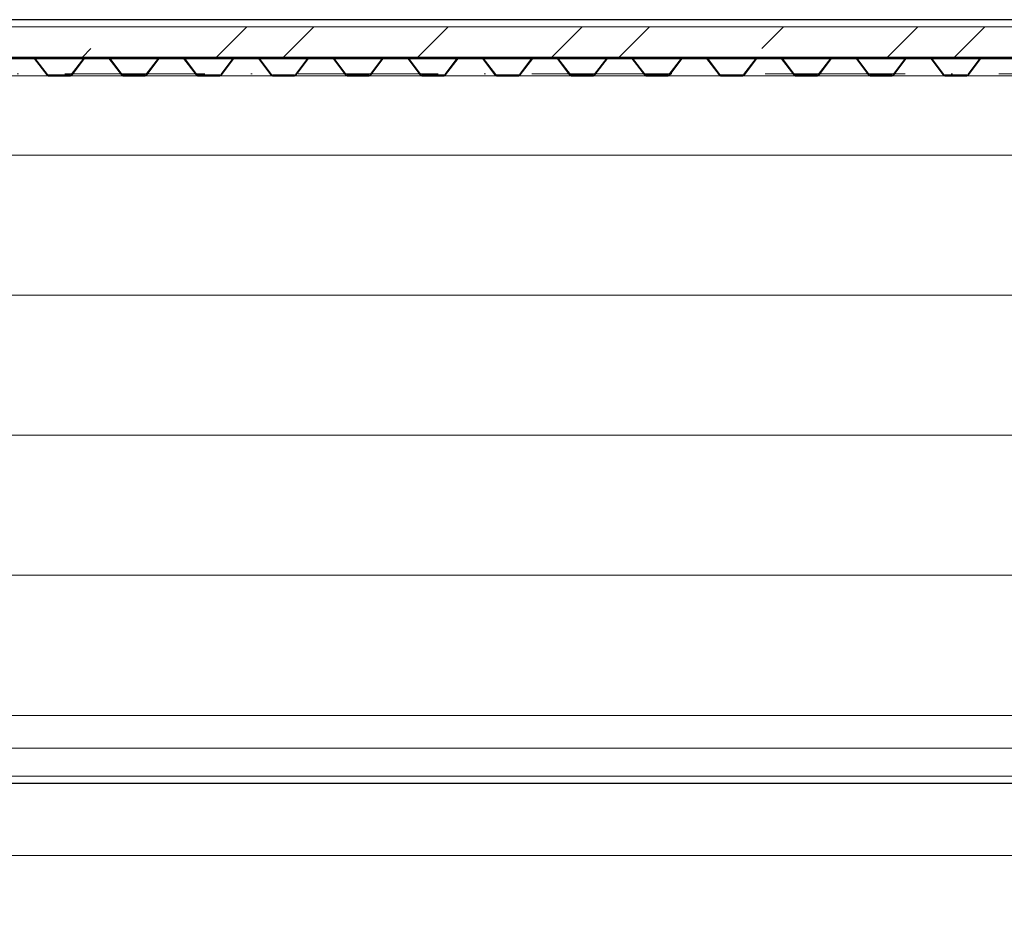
# Model space of a CAD drawing. Header units: millimetres. Extents: x -2033 to 156832, y -23587 to 25008.
# Tile 46 of 71: x 83025 to 85134, y 4219 to 6160. Entities that reach past the tile are written whole.
import ezdxf

# ---------------------------------------------------------------- set-up
doc = ezdxf.new("R2010")
doc.units = ezdxf.units.MM
doc.linetypes.add('Čerchovaná 3mm', pattern=[500, 300, -100, 0, -100])
for name, color, linetype, lineweight in [('CA_NEVHRA1', 3, 'Čerchovaná 3mm', 13), ('CA_PODLAHA', 1, 'Continuous', 25), ('CA_PODLAHA25', 7, 'Continuous', 13), ('CA_POHHRA18', 9, 'Continuous', 9), ('CA_POHHRA25', 7, 'Continuous', 13), ('CA_REZY', 1, 'Continuous', 25), ('CA_SRAFY', 9, 'Continuous', 25), ('CA_ZARIZPRED', 8, 'Continuous', 13)]:
    doc.layers.add(name, color=color, linetype=linetype, lineweight=lineweight)

# ---------------------------------------------------------------- blocks, each defined once
blk = doc.blocks.new('ocelová kce final - 11542_003_OK-HALA_TaO-2_ET_AciS_2025-05-29_upr_dwg-2597525-ŘEZ 3 _vestavek V1')
at = {"layer": 'CA_REZY'}
for p, q in [((21835, 6160), (4570, 6160)), ((4570, 6079), (21835, 6079)), ((11493.8, 6079), (11446.2, 6079)), ((11446.2, 6077.9), (11493.8, 6077.9)), ((11606.1, 6079), (11493.9, 6079)), ((11496.2, 6076.7), (11522.9, 6041.6)), ((11497.1, 6077.4), (11523.8, 6042.3)), ((11523.8, 6042.3), (11497.1, 6077.4)), ((11576.2, 6042.3), (11602.9, 6077.4)), ((11602.9, 6077.4), (11576.2, 6042.3)), ((11577.1, 6041.6), (11603.8, 6076.7)), ((11653.8, 6079), (11606.2, 6079)), ((11606.2, 6077.9), (11653.8, 6077.9)), ((11766.1, 6079), (11653.9, 6079)), ((11656.2, 6076.7), (11682.9, 6041.6)), ((11657.1, 6077.4), (11683.8, 6042.3)), ((11683.8, 6042.3), (11657.1, 6077.4)), ((11736.2, 6042.3), (11762.9, 6077.4)), ((11762.9, 6077.4), (11736.2, 6042.3)), ((11737.1, 6041.6), (11763.8, 6076.7)), ((11813.8, 6079), (11766.2, 6079)), ((11766.2, 6077.9), (11813.8, 6077.9)), ((11926.1, 6079), (11813.9, 6079)), ((11816.2, 6076.7), (11842.9, 6041.6)), ((11817.1, 6077.4), (11843.8, 6042.3)), ((11843.8, 6042.3), (11817.1, 6077.4)), ((11896.2, 6042.3), (11922.9, 6077.4)), ((11922.9, 6077.4), (11896.2, 6042.3)), ((11897.1, 6041.6), (11923.8, 6076.7)), ((11973.8, 6079), (11926.2, 6079)), ((11926.2, 6077.9), (11973.8, 6077.9)), ((12086.1, 6079), (11973.9, 6079)), ((11976.2, 6076.7), (12002.9, 6041.6)), ((11977.1, 6077.4), (12003.8, 6042.3)), ((12003.8, 6042.3), (11977.1, 6077.4)), ((12056.2, 6042.3), (12082.9, 6077.4)), ((12082.9, 6077.4), (12056.2, 6042.3)), ((12057.1, 6041.6), (12083.8, 6076.7)), ((12133.8, 6079), (12086.2, 6079)), ((12086.2, 6077.9), (12133.8, 6077.9)), ((12246.1, 6079), (12133.9, 6079)), ((12136.2, 6076.7), (12162.9, 6041.6)), ((12137.1, 6077.4), (12163.8, 6042.3)), ((12163.8, 6042.3), (12137.1, 6077.4)), ((12216.2, 6042.3), (12242.9, 6077.4)), ((12242.9, 6077.4), (12216.2, 6042.3)), ((12217.1, 6041.6), (12243.8, 6076.7)), ((12290, 6079), (12246.2, 6079)), ((12246.2, 6077.9), (12290, 6077.9)), ((12293.8, 6079), (12250, 6079)), ((12250, 6079), (12250, 6077.9)), ((12250, 6077.9), (12293.8, 6077.9)), ((12290, 6077.9), (12290, 6079)), ((12406.1, 6079), (12293.9, 6079)), ((12296.2, 6076.7), (12322.9, 6041.6)), ((12297.1, 6077.4), (12323.8, 6042.3)), ((12323.8, 6042.3), (12297.1, 6077.4)), ((12376.2, 6042.3), (12402.9, 6077.4)), ((12402.9, 6077.4), (12376.2, 6042.3)), ((12377.1, 6041.6), (12403.8, 6076.7)), ((12453.8, 6079), (12406.2, 6079)), ((12406.2, 6077.9), (12453.8, 6077.9)), ((12566.1, 6079), (12453.9, 6079)), ((12456.2, 6076.7), (12482.9, 6041.6)), ((12457.1, 6077.4), (12483.8, 6042.3)), ((12483.8, 6042.3), (12457.1, 6077.4)), ((12536.2, 6042.3), (12562.9, 6077.4)), ((12562.9, 6077.4), (12536.2, 6042.3)), ((12537.1, 6041.6), (12563.8, 6076.7)), ((12613.8, 6079), (12566.2, 6079)), ((12566.2, 6077.9), (12613.8, 6077.9)), ((12726.1, 6079), (12613.9, 6079)), ((12616.2, 6076.7), (12642.9, 6041.6)), ((12617.1, 6077.4), (12643.8, 6042.3)), ((12643.8, 6042.3), (12617.1, 6077.4)), ((12696.2, 6042.3), (12722.9, 6077.4)), ((12722.9, 6077.4), (12696.2, 6042.3)), ((12697.1, 6041.6), (12723.8, 6076.7)), ((12773.8, 6079), (12726.2, 6079)), ((12726.2, 6077.9), (12773.8, 6077.9)), ((12886.1, 6079), (12773.9, 6079)), ((12776.2, 6076.7), (12802.9, 6041.6)), ((12777.1, 6077.4), (12803.8, 6042.3)), ((12803.8, 6042.3), (12777.1, 6077.4)), ((12856.2, 6042.3), (12882.9, 6077.4)), ((12882.9, 6077.4), (12856.2, 6042.3)), ((12857.1, 6041.6), (12883.8, 6076.7)), ((12933.8, 6079), (12886.2, 6079)), ((12886.2, 6077.9), (12933.8, 6077.9)), ((13046.1, 6079), (12933.9, 6079)), ((12936.2, 6076.7), (12962.9, 6041.6)), ((12937.1, 6077.4), (12963.8, 6042.3)), ((12963.8, 6042.3), (12937.1, 6077.4)), ((13016.2, 6042.3), (13042.9, 6077.4)), ((13042.9, 6077.4), (13016.2, 6042.3)), ((13017.1, 6041.6), (13043.8, 6076.7)), ((13093.8, 6079), (13046.2, 6079)), ((13046.2, 6077.9), (13093.8, 6077.9)), ((13206.1, 6079), (13093.9, 6079)), ((13096.2, 6076.7), (13122.9, 6041.6)), ((13097.1, 6077.4), (13123.8, 6042.3)), ((13123.8, 6042.3), (13097.1, 6077.4)), ((13176.2, 6042.3), (13202.9, 6077.4)), ((13202.9, 6077.4), (13176.2, 6042.3)), ((13177.1, 6041.6), (13203.8, 6076.7)), ((13250, 6079), (13206.2, 6079)), ((13206.2, 6077.9), (13250, 6077.9)), ((13253.8, 6079), (13210, 6079)), ((13210, 6079), (13210, 6077.9)), ((13210, 6077.9), (13253.8, 6077.9)), ((13250, 6077.9), (13250, 6079)), ((13366.1, 6079), (13253.9, 6079)), ((13256.2, 6076.7), (13282.9, 6041.6)), ((13257.1, 6077.4), (13283.8, 6042.3)), ((13283.8, 6042.3), (13257.1, 6077.4)), ((13336.2, 6042.3), (13362.9, 6077.4)), ((13362.9, 6077.4), (13336.2, 6042.3)), ((13337.1, 6041.6), (13363.8, 6076.7)), ((13413.8, 6079), (13366.2, 6079)), ((13366.2, 6077.9), (13413.8, 6077.9)), ((13526.1, 6079), (13413.9, 6079)), ((13416.2, 6076.7), (13442.9, 6041.6)), ((13417.1, 6077.4), (13443.8, 6042.3)), ((13443.8, 6042.3), (13417.1, 6077.4)), ((13496.2, 6042.3), (13522.9, 6077.4)), ((13522.9, 6077.4), (13496.2, 6042.3)), ((13497.1, 6041.6), (13523.8, 6076.7)), ((13573.8, 6079), (13526.2, 6079)), ((13526.2, 6077.9), (13573.8, 6077.9)), ((11526.2, 6041.1), (11573.8, 6041.1)), ((11573.8, 6041.1), (11526.2, 6041.1)), ((11526.2, 6040), (11573.8, 6040)), ((11686.2, 6041.1), (11733.8, 6041.1)), ((11733.8, 6041.1), (11686.2, 6041.1)), ((11686.2, 6040), (11733.8, 6040)), ((11846.2, 6041.1), (11893.8, 6041.1)), ((11893.8, 6041.1), (11846.2, 6041.1)), ((11846.2, 6040), (11893.8, 6040)), ((12006.2, 6041.1), (12053.8, 6041.1)), ((12053.8, 6041.1), (12006.2, 6041.1)), ((12006.2, 6040), (12053.8, 6040)), ((12166.2, 6041.1), (12213.8, 6041.1)), ((12213.8, 6041.1), (12166.2, 6041.1)), ((12166.2, 6040), (12213.8, 6040)), ((12326.2, 6041.1), (12373.8, 6041.1)), ((12373.8, 6041.1), (12326.2, 6041.1)), ((12326.2, 6040), (12373.8, 6040)), ((12486.2, 6041.1), (12533.8, 6041.1)), ((12533.8, 6041.1), (12486.2, 6041.1)), ((12486.2, 6040), (12533.8, 6040)), ((12646.2, 6041.1), (12693.8, 6041.1)), ((12693.8, 6041.1), (12646.2, 6041.1)), ((12646.2, 6040), (12693.8, 6040)), ((12806.2, 6041.1), (12853.8, 6041.1)), ((12853.8, 6041.1), (12806.2, 6041.1)), ((12806.2, 6040), (12853.8, 6040)), ((12966.2, 6041.1), (13013.8, 6041.1)), ((13013.8, 6041.1), (12966.2, 6041.1)), ((12966.2, 6040), (13013.8, 6040)), ((13126.2, 6041.1), (13173.8, 6041.1)), ((13173.8, 6041.1), (13126.2, 6041.1)), ((13126.2, 6040), (13173.8, 6040)), ((13286.2, 6041.1), (13333.8, 6041.1)), ((13333.8, 6041.1), (13286.2, 6041.1)), ((13286.2, 6040), (13333.8, 6040)), ((13446.2, 6041.1), (13493.8, 6041.1)), ((13493.8, 6041.1), (13446.2, 6041.1)), ((13446.2, 6040), (13493.8, 6040))]:
    blk.add_line(p, q, dxfattribs=at)
for centre, radius, start, end in [((11493.8, 6075), 4.04, 36.3452, 90), ((11493.8, 6075), 2.96, 36.1815, 90), ((11493.8, 6075), 4.04, 36.3453, 88.7247), ((11606.3, 6074.8), 4.18, 91.5924, 142.6726), ((11606.2, 6075), 4.04, 90, 143.6548), ((11606.2, 6075), 2.96, 90, 143.8185), ((11653.8, 6075), 4.04, 36.3452, 90), ((11653.8, 6075), 2.96, 36.1815, 90), ((11653.8, 6075), 4.04, 36.3453, 88.7247), ((11766.3, 6074.8), 4.18, 91.5924, 142.6726), ((11766.2, 6075), 4.04, 90, 143.6548), ((11766.2, 6075), 2.96, 90, 143.8185), ((11813.8, 6075), 4.04, 36.3452, 90), ((11813.8, 6075), 2.96, 36.1815, 90), ((11813.8, 6075), 4.04, 36.3453, 88.7247), ((11926.3, 6074.8), 4.18, 91.5924, 142.6726), ((11926.2, 6075), 4.04, 90, 143.6548), ((11926.2, 6075), 2.96, 90, 143.8185), ((11973.8, 6075), 4.04, 36.3452, 90), ((11973.8, 6075), 2.96, 36.1815, 90), ((11973.8, 6075), 4.04, 36.3453, 88.7247), ((12086.3, 6074.8), 4.18, 91.5924, 142.6726), ((12086.2, 6075), 4.04, 90, 143.6548), ((12086.2, 6075), 2.96, 90, 143.8185), ((12133.8, 6075), 4.04, 36.3452, 90), ((12133.8, 6075), 2.96, 36.1815, 90), ((12133.8, 6075), 4.04, 36.3453, 88.7247), ((12246.3, 6074.8), 4.18, 91.5924, 142.6726), ((12246.2, 6075), 4.04, 90, 143.6548), ((12246.2, 6075), 2.96, 90, 143.8185), ((12293.8, 6075), 4.04, 36.3452, 90), ((12293.8, 6075), 2.96, 36.1815, 90), ((12293.8, 6075), 4.04, 36.3453, 88.7247), ((12406.3, 6074.8), 4.18, 91.5924, 142.6726), ((12406.2, 6075), 4.04, 90, 143.6548), ((12406.2, 6075), 2.96, 90, 143.8185), ((12453.8, 6075), 4.04, 36.3452, 90), ((12453.8, 6075), 2.96, 36.1815, 90), ((12453.8, 6075), 4.04, 36.3453, 88.7247), ((12566.3, 6074.8), 4.18, 91.5924, 142.6726), ((12566.2, 6075), 4.04, 90, 143.6548), ((12566.2, 6075), 2.96, 90, 143.8185), ((12613.8, 6075), 4.04, 36.3452, 90), ((12613.8, 6075), 2.96, 36.1815, 90), ((12613.8, 6075), 4.04, 36.3453, 88.7247), ((12726.3, 6074.8), 4.18, 91.5924, 142.6726), ((12726.2, 6075), 4.04, 90, 143.6548), ((12726.2, 6075), 2.96, 90, 143.8185), ((12773.8, 6075), 4.04, 36.3452, 90), ((12773.8, 6075), 2.96, 36.1815, 90), ((12773.8, 6075), 4.04, 36.3453, 88.7247), ((12886.3, 6074.8), 4.18, 91.5924, 142.6726), ((12886.2, 6075), 4.04, 90, 143.6548), ((12886.2, 6075), 2.96, 90, 143.8185), ((12933.8, 6075), 4.04, 36.3452, 90), ((12933.8, 6075), 2.96, 36.1815, 90), ((12933.8, 6075), 4.04, 36.3453, 88.7247), ((13046.3, 6074.8), 4.18, 91.5924, 142.6726), ((13046.2, 6075), 4.04, 90, 143.6548), ((13046.2, 6075), 2.96, 90, 143.8185), ((13093.8, 6075), 4.04, 36.3452, 90), ((13093.8, 6075), 2.96, 36.1815, 90), ((13093.8, 6075), 4.04, 36.3453, 88.7247), ((13206.3, 6074.8), 4.18, 91.5924, 142.6726), ((13206.2, 6075), 4.04, 90, 143.6548), ((13206.2, 6075), 2.96, 90, 143.8185), ((13253.8, 6075), 4.04, 36.3452, 90), ((13253.8, 6075), 2.96, 36.1815, 90), ((13253.8, 6075), 4.04, 36.3453, 88.7247), ((13366.3, 6074.8), 4.18, 91.5924, 142.6726), ((13366.2, 6075), 4.04, 90, 143.6548), ((13366.2, 6075), 2.96, 90, 143.8185), ((13413.8, 6075), 4.04, 36.3452, 90), ((13413.8, 6075), 2.96, 36.1815, 90), ((13413.8, 6075), 4.04, 36.3453, 88.7247), ((13526.3, 6074.8), 4.18, 91.5924, 142.6726), ((13526.2, 6075), 4.04, 90, 143.6548), ((13526.2, 6075), 2.96, 90, 143.8185), ((13573.8, 6075), 4.04, 36.3452, 90), ((13573.8, 6075), 2.96, 36.1815, 90), ((11526.2, 6044), 4.04, 216.3452, 270), ((11526.3, 6044.2), 3.09, 217.3274, 268.8539), ((11526.2, 6044), 2.96, 216.1815, 270), ((11573.8, 6044.1), 3.07, 270.9824, 322.8363), ((11573.8, 6044), 2.96, 270, 323.8185), ((11573.8, 6044), 4.04, 270, 323.6548), ((11686.2, 6044), 4.04, 216.3452, 270), ((11686.3, 6044.2), 3.09, 217.3274, 268.8539), ((11686.2, 6044), 2.96, 216.1815, 270), ((11733.8, 6044), 2.96, 270, 323.8187), ((11733.8, 6044), 2.96, 270, 323.8185), ((11733.8, 6044), 4.04, 270, 323.6548), ((11846.2, 6044), 4.04, 216.3452, 270), ((11846.3, 6044.2), 3.09, 217.3274, 268.8539), ((11846.2, 6044), 2.96, 216.1815, 270), ((11893.8, 6044), 2.96, 270, 323.8187), ((11893.8, 6044), 2.96, 270, 323.8185), ((11893.8, 6044), 4.04, 270, 323.6548), ((12006.2, 6044), 4.04, 216.3452, 270), ((12006.3, 6044.2), 3.09, 217.3274, 268.8539), ((12006.2, 6044), 2.96, 216.1815, 270), ((12053.8, 6044), 2.96, 270, 323.8187), ((12053.8, 6044), 2.96, 270, 323.8185), ((12053.8, 6044), 4.04, 270, 323.6548), ((12166.2, 6044), 4.04, 216.3452, 270), ((12166.3, 6044.2), 3.09, 217.3274, 268.8539), ((12166.2, 6044), 2.96, 216.1815, 270), ((12213.8, 6044.1), 3.07, 270.9824, 322.8363), ((12213.8, 6044), 2.96, 270, 323.8185), ((12213.8, 6044), 4.04, 270, 323.6548), ((12326.2, 6044), 4.04, 216.3452, 270), ((12326.3, 6044.2), 3.09, 217.3274, 268.8539), ((12326.2, 6044), 2.96, 216.1815, 270), ((12373.8, 6044), 2.96, 270, 323.8187), ((12373.8, 6044), 2.96, 270, 323.8185), ((12373.8, 6044), 4.04, 270, 323.6548), ((12486.2, 6044), 4.04, 216.3452, 270), ((12486.3, 6044.2), 3.09, 217.3274, 268.8539), ((12486.2, 6044), 2.96, 216.1815, 270), ((12533.8, 6044), 2.96, 270, 323.8187), ((12533.8, 6044), 2.96, 270, 323.8185), ((12533.8, 6044), 4.04, 270, 323.6548), ((12646.2, 6044), 4.04, 216.3452, 270), ((12646.3, 6044.2), 3.09, 217.3274, 268.8539), ((12646.2, 6044), 2.96, 216.1815, 270), ((12693.8, 6044), 2.96, 270, 323.8187), ((12693.8, 6044), 2.96, 270, 323.8185), ((12693.8, 6044), 4.04, 270, 323.6548), ((12806.2, 6044), 4.04, 216.3452, 270), ((12806.3, 6044.2), 3.09, 217.3274, 268.8539), ((12806.2, 6044), 2.96, 216.1815, 270), ((12853.8, 6044.1), 3.07, 270.9824, 322.8363), ((12853.8, 6044), 2.96, 270, 323.8185), ((12853.8, 6044), 4.04, 270, 323.6548), ((12966.2, 6044), 4.04, 216.3452, 270), ((12966.3, 6044.2), 3.09, 217.3274, 268.8539), ((12966.2, 6044), 2.96, 216.1815, 270), ((13013.8, 6044), 2.96, 270, 323.8187), ((13013.8, 6044), 2.96, 270, 323.8185), ((13013.8, 6044), 4.04, 270, 323.6548), ((13126.2, 6044), 4.04, 216.3452, 270), ((13126.3, 6044.2), 3.09, 217.3274, 268.8539), ((13126.2, 6044), 2.96, 216.1815, 270), ((13173.8, 6044), 2.96, 270, 323.8187), ((13173.8, 6044), 2.96, 270, 323.8185), ((13173.8, 6044), 4.04, 270, 323.6548), ((13286.2, 6044), 4.04, 216.3452, 270), ((13286.3, 6044.2), 3.09, 217.3274, 268.8539), ((13286.2, 6044), 2.96, 216.1815, 270), ((13333.8, 6044), 2.96, 270, 323.8187), ((13333.8, 6044), 2.96, 270, 323.8185), ((13333.8, 6044), 4.04, 270, 323.6548), ((13446.2, 6044), 4.04, 216.3452, 270), ((13446.3, 6044.2), 3.09, 217.3274, 268.8539), ((13446.2, 6044), 2.96, 216.1815, 270), ((13493.8, 6044.1), 3.07, 270.9824, 322.8363), ((13493.8, 6044), 2.96, 270, 323.8185), ((13493.8, 6044), 4.04, 270, 323.6548)]:
    blk.add_arc(centre, radius, start, end, dxfattribs=at)
blk = doc.blocks.new('ocelová kce final - ocelová kce final-2597615-ŘEZ 3 _vestavek V1')
blk.add_blockref('ocelová kce final - 11542_003_OK-HALA_TaO-2_ET_AciS_2025-05-29_upr_dwg-2597525-ŘEZ 3 _vestavek V1', (0, 0))

msp = doc.modelspace()

# ---------------------------------------------------------------- hatches: boundary and pattern name
at = {"layer": 'CA_POHHRA25', "lineweight": 9}
h = msp.add_hatch(dxfattribs=at)
h.set_pattern_fill('FP_25', color=256, style=0, pattern_type=2)
h.set_pattern_definition([(0, (225784.02, 6169.97), (0, 300), [])])
h.paths.add_polyline_path([(75990.2, 0), (93335.2, 0), (93335.2, 2050), (93265.2, 2050), (93258.1, 2052.9), (93255.2, 2060), (93255.2, 2140), (93258.1, 2147.1), (93265.2, 2150), (93395.2, 2150), (93402.3, 2147.1), (93405.2, 2140), (93405.2, 2060), (93402.3, 2052.9), (93395.2, 2050), (93435.2, 2050), (93435.2, 6160), (93405.2, 6160), (93405.2, 6023), (93311.2, 6023), (93300.7, 6020.2), (93293, 6012.5), (93290.2, 6002), (93290.2, 5838), (93293, 5827.5), (93300.7, 5819.8), (93311.2, 5817), (93405.2, 5817), (93405.2, 5800), (93165.2, 5800), (93165.2, 5817), (93259.2, 5817), (93269.7, 5819.8), (93277.4, 5827.5), (93280.2, 5838), (93280.2, 6002), (93277.4, 6012.5), (93269.7, 6020.2), (93259.2, 6023), (93165.2, 6023), (93165.2, 6040), (93166.4, 6041.1), (93163.1, 6041.6), (93134, 6078.5), (93134, 6077.9), (93083.1, 6077.4), (93084, 6076.7), (93056.4, 6042.3), (93054, 6040), (93006.4, 6041.1), (93003.1, 6041.6), (92974, 6078.5), (92974, 6077.9), (92923.1, 6077.4), (92924, 6076.7), (92896.4, 6042.3), (92894, 6040), (92846.4, 6041.1), (92843.1, 6041.6), (92814, 6078.5), (92814, 6077.9), (92763.1, 6077.4), (92764, 6076.7), (92736.4, 6042.3), (92734, 6040), (92686.4, 6041.1), (92683.1, 6041.6), (92654, 6078.5), (92654, 6077.9), (92603.1, 6077.4), (92604, 6076.7), (92576.4, 6042.3), (92574, 6040), (92526.4, 6041.1), (92523.1, 6041.6), (92494, 6078.5), (92494, 6077.9), (92443.1, 6077.4), (92444, 6076.7), (92416.4, 6042.3), (92414, 6040), (92366.4, 6041.1), (92363.1, 6041.6), (92334, 6078.5), (92333.3, 6077.9), (92283.1, 6077.4), (92284, 6076.7), (92256.4, 6042.3), (92254, 6040), (92206.4, 6041.1), (92203.1, 6041.6), (92174, 6078.5), (92174, 6077.9), (92123.1, 6077.4), (92124, 6076.7), (92096.4, 6042.3), (92094, 6040), (92046.4, 6041.1), (92043.1, 6041.6), (92014, 6078.5), (92014, 6077.9), (91963.1, 6077.4), (91964, 6076.7), (91936.4, 6042.3), (91934, 6040), (91886.4, 6041.1), (91883.1, 6041.6), (91854, 6078.5), (91854, 6077.9), (91803.1, 6077.4), (91804, 6076.7), (91776.4, 6042.3), (91774, 6040), (91726.4, 6041.1), (91723.1, 6041.6), (91694, 6078.5), (91694, 6077.9), (91643.1, 6077.4), (91644, 6076.7), (91616.4, 6042.3), (91614, 6040), (91566.4, 6041.1), (91563.1, 6041.6), (91534, 6078.5), (91534, 6077.9), (91483.1, 6077.4), (91484, 6076.7), (91456.4, 6042.3), (91454, 6040), (91406.4, 6041.1), (91403.1, 6041.6), (91374, 6078.5), (91374, 6077.9), (91323.1, 6077.4), (91324, 6076.7), (91296.4, 6042.3), (91294, 6040), (91246.4, 6041.1), (91243.1, 6041.6), (91214, 6078.5), (91214, 6077.9), (91163.1, 6077.4), (91164, 6076.7), (91136.4, 6042.3), (91132.2, 6040), (91086.4, 6041.1), (91083.1, 6041.6), (91054, 6078.5), (91054, 6077.9), (91003.1, 6077.4), (91004, 6076.7), (90976.4, 6042.3), (90974, 6040), (90926.4, 6041.1), (90923.1, 6041.6), (90894, 6078.5), (90894, 6077.9), (90843.1, 6077.4), (90844, 6076.7), (90816.4, 6042.3), (90814, 6040), (90766.4, 6041.1), (90763.1, 6041.6), (90734, 6078.5), (90734, 6077.9), (90683.1, 6077.4), (90684, 6076.7), (90656.4, 6042.3), (90654, 6040), (90606.4, 6041.1), (90603.1, 6041.6), (90574, 6078.5), (90574, 6077.9), (90523.1, 6077.4), (90524, 6076.7), (90496.4, 6042.3), (90494, 6040), (90446.4, 6041.1), (90443.1, 6041.6), (90414, 6078.5), (90414, 6077.9), (90363.1, 6077.4), (90364, 6076.7), (90336.4, 6042.3), (90334, 6040), (90286.4, 6041.1), (90283.1, 6041.6), (90254, 6078.5), (90254, 6077.9), (90203.1, 6077.4), (90204, 6076.7), (90176.4, 6042.3), (90174, 6040), (90126.4, 6041.1), (90123.1, 6041.6), (90094, 6078.5), (90094, 6077.9), (90043.1, 6077.4), (90044, 6076.7), (90016.4, 6042.3), (90014, 6040), (89966.4, 6041.1), (89963.1, 6041.6), (89934, 6078.5), (89934, 6077.9), (89883.1, 6077.4), (89884, 6076.7), (89856.4, 6042.3), (89854, 6040), (89806.4, 6041.1), (89803.1, 6041.6), (89774, 6078.5), (89774, 6077.9), (89723.1, 6077.4), (89724, 6076.7), (89696.4, 6042.3), (89694, 6040), (89646.4, 6041.1), (89643.1, 6041.6), (89614, 6078.5), (89614, 6077.9), (89563.1, 6077.4), (89564, 6076.7), (89536.4, 6042.3), (89534, 6040), (89486.4, 6041.1), (89483.1, 6041.6), (89454, 6078.5), (89454, 6077.9), (89403.1, 6077.4), (89404, 6076.7), (89376.4, 6042.3), (89374, 6040), (89326.4, 6041.1), (89323.1, 6041.6), (89294, 6078.5), (89294, 6077.9), (89243.1, 6077.4), (89244, 6076.7), (89216.4, 6042.3), (89214, 6040), (89166.4, 6041.1), (89163.1, 6041.6), (89134, 6078.5), (89134, 6077.9), (89083.1, 6077.4), (89084, 6076.7), (89056.4, 6042.3), (89054, 6040), (89006.4, 6041.1), (89003.1, 6041.6), (88974, 6078.5), (88974, 6077.9), (88923.1, 6077.4), (88924, 6076.7), (88896.4, 6042.3), (88894, 6040), (88846.4, 6041.1), (88843.1, 6041.6), (88814, 6078.5), (88814, 6077.9), (88763.1, 6077.4), (88764, 6076.7), (88736.4, 6042.3), (88729.9, 6040), (88686.4, 6041.1), (88683.1, 6041.6), (88654, 6078.5), (88654, 6077.9), (88603.1, 6077.4), (88604, 6076.7), (88576.4, 6042.3), (88574, 6040), (88526.4, 6041.1), (88523.1, 6041.6), (88494, 6078.5), (88494, 6077.9), (88443.1, 6077.4), (88444, 6076.7), (88416.4, 6042.3), (88414, 6040), (88366.4, 6041.1), (88363.1, 6041.6), (88334, 6078.5), (88334, 6077.9), (88283.1, 6077.4), (88284, 6076.7), (88256.4, 6042.3), (88254, 6040), (88206.4, 6041.1), (88203.1, 6041.6), (88174, 6078.5), (88174, 6077.9), (88123.1, 6077.4), (88124, 6076.7), (88096.4, 6042.3), (88094, 6040), (88046.4, 6041.1), (88043.1, 6041.6), (88014, 6078.5), (88014, 6077.9), (87963.1, 6077.4), (87964, 6076.7), (87936.4, 6042.3), (87934, 6040), (87886.4, 6041.1), (87883.1, 6041.6), (87854, 6078.5), (87854, 6077.9), (87803.1, 6077.4), (87804, 6076.7), (87776.4, 6042.3), (87774, 6040), (87726.4, 6041.1), (87720.2, 6045.5), (87694, 6078.5), (87694, 6077.9), (87643.1, 6077.4), (87644, 6076.7), (87616.4, 6042.3), (87614, 6040), (87720.2, 6040), (87720.2, 6023), (87626.2, 6023), (87615.7, 6020.2), (87608, 6012.5), (87605.2, 6002), (87605.2, 5838), (87608, 5827.5), (87615.7, 5819.8), (87626.2, 5817), (87720.2, 5817), (87720.2, 5800), (87480.2, 5800), (87480.2, 5817), (87574.2, 5817), (87584.7, 5819.8), (87592.4, 5827.5), (87595.2, 5838), (87595.2, 6002), (87592.4, 6012.5), (87584.7, 6020.2), (87574.2, 6023), (87480.2, 6023), (87480.2, 6040), (87566.4, 6041.1), (87563.1, 6041.6), (87534, 6078.5), (87534, 6077.9), (87483.1, 6077.4), (87484, 6076.7), (87456.4, 6042.3), (87454, 6040), (87406.4, 6041.1), (87403.1, 6041.6), (87374, 6078.5), (87374, 6077.9), (87323.1, 6077.4), (87324, 6076.7), (87296.4, 6042.3), (87294, 6040), (87246.4, 6041.1), (87243.1, 6041.6), (87214, 6078.5), (87214, 6077.9), (87163.1, 6077.4), (87164, 6076.7), (87136.4, 6042.3), (87134, 6040), (87086.4, 6041.1), (87083.1, 6041.6), (87054, 6078.5), (87054, 6077.9), (87003.1, 6077.4), (87004, 6076.7), (86976.4, 6042.3), (86974, 6040), (86926.4, 6041.1), (86923.1, 6041.6), (86894, 6078.5), (86894, 6077.9), (86843.1, 6077.4), (86844, 6076.7), (86816.4, 6042.3), (86814, 6040), (86766.4, 6041.1), (86763.1, 6041.6), (86734, 6078.5), (86734, 6077.9), (86683.1, 6077.4), (86684, 6076.7), (86656.4, 6042.3), (86654, 6040), (86606.4, 6041.1), (86603.1, 6041.6), (86574, 6078.5), (86574, 6077.9), (86523.1, 6077.4), (86524, 6076.7), (86496.4, 6042.3), (86494, 6040), (86446.4, 6041.1), (86443.1, 6041.6), (86414, 6078.5), (86414, 6077.9), (86363.1, 6077.4), (86364, 6076.7), (86336.4, 6042.3), (86334, 6040), (86286.4, 6041.1), (86283.1, 6041.6), (86254, 6078.5), (86254, 6077.9), (86203.1, 6077.4), (86204, 6076.7), (86176.4, 6042.3), (86174, 6040), (86126.4, 6041.1), (86123.1, 6041.6), (86094, 6078.5), (86094, 6077.9), (86043.1, 6077.4), (86044, 6076.7), (86016.4, 6042.3), (86014, 6040), (85966.4, 6041.1), (85963.1, 6041.6), (85934, 6078.5), (85934, 6077.9), (85883.1, 6077.4), (85884, 6076.7), (85856.4, 6042.3), (85854, 6040), (85806.4, 6041.1), (85803.1, 6041.6), (85774, 6078.5), (85774, 6077.9), (85723.1, 6077.4), (85724, 6076.7), (85696.4, 6042.3), (85694, 6040), (85646.4, 6041.1), (85641.3, 6044), (85614, 6078.5), (85614, 6077.9), (85563.1, 6077.4), (85564, 6076.7), (85536.4, 6042.3), (85534, 6040), (85486.4, 6041.1), (85483.1, 6041.6), (85454, 6078.5), (85454, 6077.9), (85403.1, 6077.4), (85404, 6076.7), (85376.4, 6042.3), (85374, 6040), (85326.4, 6041.1), (85323.1, 6041.6), (85294, 6078.5), (85294, 6077.9), (85243.1, 6077.4), (85244, 6076.7), (85216.4, 6042.3), (85214, 6040), (85166.4, 6041.1), (85163.1, 6041.6), (85134, 6078.5), (85134, 6077.9), (85083.1, 6077.4), (85084, 6076.7), (85056.4, 6042.3), (85054, 6040), (85006.4, 6041.1), (85003.1, 6041.6), (84974, 6078.5), (84974, 6077.9), (84923.1, 6077.4), (84924, 6076.7), (84896.4, 6042.3), (84894, 6040), (84846.4, 6041.1), (84843.1, 6041.6), (84814, 6078.5), (84814, 6077.9), (84763.1, 6077.4), (84764, 6076.7), (84736.4, 6042.3), (84734, 6040), (84686.4, 6041.1), (84683.1, 6041.6), (84654, 6078.5), (84654, 6077.9), (84603.1, 6077.4), (84604, 6076.7), (84576.4, 6042.3), (84574, 6040), (84526.4, 6041.1), (84523.1, 6041.6), (84494, 6078.5), (84494, 6077.9), (84443.1, 6077.4), (84444, 6076.7), (84416.4, 6042.3), (84414, 6040), (84366.4, 6041.1), (84363.1, 6041.6), (84334, 6078.5), (84334, 6077.9), (84283.1, 6077.4), (84284, 6076.7), (84256.4, 6042.3), (84254, 6040), (84206.4, 6041.1), (84203.1, 6041.6), (84174, 6078.5), (84174, 6077.9), (84123.1, 6077.4), (84124, 6076.7), (84096.4, 6042.3), (84094, 6040), (84046.4, 6041.1), (84043.1, 6041.6), (84014, 6078.5), (84014, 6077.9), (83963.1, 6077.4), (83964, 6076.7), (83936.4, 6042.3), (83934, 6040), (83886.4, 6041.1), (83883.1, 6041.6), (83854, 6078.5), (83854, 6077.9), (83803.1, 6077.4), (83804, 6076.7), (83776.4, 6042.3), (83774, 6040), (83726.4, 6041.1), (83723.1, 6041.6), (83694, 6078.5), (83694, 6077.9), (83643.1, 6077.4), (83644, 6076.7), (83616.4, 6042.3), (83614, 6040), (83566.4, 6041.1), (83563.1, 6041.6), (83534, 6078.5), (83534, 6077.9), (83483.1, 6077.4), (83484, 6076.7), (83456.4, 6042.3), (83454, 6040), (83406.4, 6041.1), (83403.1, 6041.6), (83374, 6078.5), (83374, 6077.9), (83323.1, 6077.4), (83324, 6076.7), (83296.4, 6042.3), (83294, 6040), (83246.4, 6041.1), (83243.1, 6041.6), (83214, 6078.5), (83214, 6077.9), (83163.1, 6077.4), (83164, 6076.7), (83136.4, 6042.3), (83134, 6040), (83086.4, 6041.1), (83083.1, 6041.6), (83054, 6078.5), (83054, 6077.9), (83003.1, 6077.4), (83004, 6076.7), (82976.4, 6042.3), (82974, 6040), (82926.4, 6041.1), (82923.1, 6041.6), (82894, 6078.5), (82894, 6077.9), (82843.1, 6077.4), (82844, 6076.7), (82816.4, 6042.3), (82814, 6040), (82766.4, 6041.1), (82763.1, 6041.6), (82734, 6078.5), (82734, 6077.9), (82683.1, 6077.4), (82684, 6076.7), (82656.4, 6042.3), (82654, 6040), (82606.4, 6041.1), (82603.1, 6041.6), (82574, 6078.5), (82574, 6077.9), (82523.1, 6077.4), (82524, 6076.7), (82496.4, 6042.3), (82494, 6040), (82446.4, 6041.1), (82443.1, 6041.6), (82414, 6078.5), (82414, 6077.9), (82363.1, 6077.4), (82364, 6076.7), (82336.4, 6042.3), (82334, 6040), (82286.4, 6041.1), (82283.1, 6041.6), (82254, 6078.5), (82254, 6077.9), (82203.1, 6077.4), (82204, 6076.7), (82176.4, 6042.3), (82174, 6040), (82126.4, 6041.1), (82123.1, 6041.6), (82094, 6078.5), (82094, 6077.9), (82043.1, 6077.4), (82044, 6076.7), (82016.4, 6042.3), (82014, 6040), (82040.2, 6040), (82040.2, 6023), (81946.2, 6023), (81935.7, 6020.2), (81928, 6012.5), (81925.2, 6002), (81925.2, 5838), (81928, 5827.5), (81935.7, 5819.8), (81946.2, 5817), (82040.2, 5817), (82040.2, 5800), (81800.2, 5800), (81800.2, 5817), (81894.2, 5817), (81904.7, 5819.8), (81912.4, 5827.5), (81915.2, 5838), (81915.2, 6002), (81912.4, 6012.5), (81904.7, 6020.2), (81894.2, 6023), (81800.2, 6023), (81800.2, 6040), (81806.4, 6041.1), (81800.2, 6045.5), (81774, 6078.5), (81774, 6077.9), (81723.1, 6077.4), (81724, 6076.7), (81696.4, 6042.3), (81694, 6040), (81646.4, 6041.1), (81643.1, 6041.6), (81614, 6078.5), (81614, 6077.9), (81563.1, 6077.4), (81564, 6076.7), (81536.4, 6042.3), (81534, 6040), (81486.4, 6041.1), (81483.1, 6041.6), (81454, 6078.5), (81454, 6077.9), (81403.1, 6077.4), (81404, 6076.7), (81376.4, 6042.3), (81374, 6040), (81326.4, 6041.1), (81323.1, 6041.6), (81294, 6078.5), (81294, 6077.9), (81243.1, 6077.4), (81244, 6076.7), (81216.4, 6042.3), (81214, 6040), (81166.4, 6041.1), (81163.1, 6041.6), (81134, 6078.5), (81134, 6077.9), (81083.1, 6077.4), (81084, 6076.7), (81056.4, 6042.3), (81054, 6040), (81006.4, 6041.1), (81003.1, 6041.6), (80974, 6078.5), (80974, 6077.9), (80923.1, 6077.4), (80924, 6076.7), (80896.4, 6042.3), (80894, 6040), (80846.4, 6041.1), (80843.1, 6041.6), (80814, 6078.5), (80814, 6077.9), (80763.1, 6077.4), (80764, 6076.7), (80736.4, 6042.3), (80734, 6040), (80686.4, 6041.1), (80683.1, 6041.6), (80654, 6078.5), (80654, 6077.9), (80603.1, 6077.4), (80604, 6076.7), (80576.4, 6042.3), (80574, 6040), (80526.4, 6041.1), (80523.1, 6041.6), (80494, 6078.5), (80493.7, 6077.9), (80443.1, 6077.4), (80444, 6076.7), (80416.4, 6042.3), (80414, 6040), (80366.4, 6041.1), (80363.1, 6041.6), (80334, 6078.5), (80334, 6077.9), (80283.1, 6077.4), (80284, 6076.7), (80256.4, 6042.3), (80254, 6040), (80206.4, 6041.1), (80203.1, 6041.6), (80174, 6078.5), (80174, 6077.9), (80123.1, 6077.4), (80124, 6076.7), (80096.4, 6042.3), (80094, 6040), (80046.4, 6041.1), (80043.1, 6041.6), (80014, 6078.5), (80014, 6077.9), (79963.1, 6077.4), (79964, 6076.7), (79936.4, 6042.3), (79934, 6040), (79886.4, 6041.1), (79883.1, 6041.6), (79854, 6078.5), (79854, 6077.9), (79803.1, 6077.4), (79804, 6076.7), (79776.4, 6042.3), (79774, 6040), (79726.4, 6041.1), (79723.1, 6041.6), (79694, 6078.5), (79694, 6077.9), (79643.1, 6077.4), (79644, 6076.7), (79616.4, 6042.3), (79614, 6040), (79566.4, 6041.1), (79563.1, 6041.6), (79534, 6078.5), (79534, 6077.9), (79483.1, 6077.4), (79484, 6076.7), (79456.4, 6042.3), (79454, 6040), (79406.4, 6041.1), (79403.1, 6041.6), (79374, 6078.5), (79374, 6077.9), (79323.1, 6077.4), (79324, 6076.7), (79296.4, 6042.3), (79292.6, 6040), (79246.4, 6041.1), (79243.1, 6041.6), (79214, 6078.5), (79214, 6077.9), (79163.1, 6077.4), (79164, 6076.7), (79136.4, 6042.3), (79134, 6040), (79086.4, 6041.1), (79083.1, 6041.6), (79054, 6078.5), (79054, 6077.9), (79003.1, 6077.4), (79004, 6076.7), (78976.4, 6042.3), (78974, 6040), (78926.4, 6041.1), (78923.1, 6041.6), (78894, 6078.5), (78894, 6077.9), (78843.1, 6077.4), (78844, 6076.7), (78816.4, 6042.3), (78814, 6040), (78766.4, 6041.1), (78763.1, 6041.6), (78734, 6078.5), (78734, 6077.9), (78683.1, 6077.4), (78684, 6076.7), (78656.4, 6042.3), (78654, 6040), (78606.2, 6041.2), (78603.1, 6041.6), (78574, 6078.5), (78574, 6077.9), (78523.1, 6077.4), (78524, 6076.7), (78496.4, 6042.3), (78494, 6040), (78446.4, 6041.1), (78443.1, 6041.6), (78414, 6078.5), (78414, 6077.9), (78363.1, 6077.4), (78364, 6076.7), (78336.4, 6042.3), (78334, 6040), (78286.4, 6041.1), (78283.1, 6041.6), (78254, 6078.5), (78254, 6077.9), (78203.1, 6077.4), (78204, 6076.7), (78176.4, 6042.3), (78174, 6040), (78126.4, 6041.1), (78123.1, 6041.6), (78094, 6078.5), (78094, 6077.9), (78043.1, 6077.4), (78044, 6076.7), (78016.4, 6042.3), (78014, 6040), (77966.4, 6041.1), (77963.1, 6041.6), (77934, 6078.5), (77934, 6077.9), (77883.1, 6077.4), (77884, 6076.7), (77856.4, 6042.3), (77854, 6040), (77806.4, 6041.1), (77803.1, 6041.6), (77774, 6078.5), (77774, 6077.9), (77723.1, 6077.4), (77724, 6076.7), (77696.4, 6042.3), (77694, 6040), (77646.4, 6041.1), (77643.1, 6041.6), (77614, 6078.5), (77614, 6077.9), (77563.1, 6077.4), (77564, 6076.7), (77536.4, 6042.3), (77534, 6040), (77486.4, 6041.1), (77483.1, 6041.6), (77454, 6078.5), (77454, 6077.9), (77403.1, 6077.4), (77404, 6076.7), (77376.4, 6042.3), (77374, 6040), (77326.4, 6041.1), (77323.1, 6041.6), (77294, 6078.5), (77294, 6077.9), (77243.1, 6077.4), (77244, 6076.7), (77216.4, 6042.3), (77214, 6040), (77166.4, 6041.1), (77163.1, 6041.6), (77134, 6078.5), (77134, 6077.9), (77083.1, 6077.4), (77084, 6076.7), (77056.4, 6042.3), (77054, 6040), (77006.4, 6041.1), (77003.1, 6041.6), (76974, 6078.5), (76974, 6077.9), (76923.1, 6077.4), (76924, 6076.7), (76896.4, 6042.3), (76890.3, 6040), (76846.4, 6041.1), (76843.1, 6041.6), (76814, 6078.5), (76814, 6077.9), (76763.1, 6077.4), (76764, 6076.7), (76736.4, 6042.3), (76734, 6040), (76686.4, 6041.1), (76683.1, 6041.6), (76654, 6078.5), (76654, 6077.9), (76603.1, 6077.4), (76604, 6076.7), (76576.4, 6042.3), (76574, 6040), (76526.4, 6041.1), (76523.1, 6041.6), (76494, 6078.5), (76494, 6077.9), (76443.1, 6077.4), (76444, 6076.7), (76416.4, 6042.3), (76414, 6040), (76366.4, 6041.1), (76360.2, 6045.5), (76334, 6078.5), (76334, 6077.9), (76283.1, 6077.4), (76284, 6076.7), (76256.4, 6042.3), (76254, 6040), (76360.2, 6040), (76360.2, 6023), (76266.2, 6023), (76255.7, 6020.2), (76248, 6012.5), (76245.2, 6001.2), (76245.2, 5838), (76248, 5827.5), (76255.7, 5819.8), (76266.2, 5817), (76360.2, 5817), (76360.2, 5800), (76120.2, 5800), (76120.2, 5817), (76214.2, 5817), (76224.7, 5819.8), (76232.4, 5827.5), (76235.2, 5838), (76234.4, 6004.9), (76232.4, 6012.5), (76224.7, 6020.2), (76214.2, 6023), (76120.2, 6023), (76120.2, 6160), (75790.2, 6160), (75790.2, 400), (75990.2, 400), (75990.2, 108)])
h.paths.add_polyline_path([(93395.2, 2055), (93398.7, 2056.5), (93400.2, 2060), (93400.2, 2140), (93398.7, 2143.5), (93395.2, 2145), (93265.2, 2145), (93261.7, 2143.5), (93260.2, 2140), (93260.2, 2060), (93261.7, 2056.5), (93265.2, 2055), (93335.2, 2055)])
h.paths.add_polyline_path([(81946.2, 4600), (81800.2, 4600), (81800.2, 4617), (81894.2, 4617), (81904.7, 4619.8), (81912.4, 4627.5), (81915.2, 4638), (81915.2, 4802), (81912.4, 4812.5), (81904.7, 4820.2), (81894.2, 4823), (81800.2, 4823), (81800.2, 4840), (82040.2, 4840), (82040.2, 4823), (81946.2, 4823), (81935.7, 4820.2), (81928, 4812.5), (81925.2, 4802), (81925.2, 4638), (81928, 4627.5), (81935.7, 4619.8), (81946.2, 4617), (82040.2, 4617), (82040.2, 4600)])
h.paths.add_polyline_path([(93311.2, 4600), (93165.2, 4600), (93165.2, 4617), (93259.2, 4617), (93269.7, 4619.8), (93277.4, 4627.5), (93280.2, 4638), (93280.2, 4802), (93277.4, 4812.5), (93269.7, 4820.2), (93259.2, 4823), (93165.2, 4823), (93165.2, 4840), (93405.2, 4840), (93405.2, 4823), (93311.2, 4823), (93300.7, 4820.2), (93293, 4812.5), (93290.2, 4802), (93290.2, 4638), (93293, 4627.5), (93300.7, 4619.8), (93311.2, 4617), (93405.2, 4617), (93405.2, 4600)])
h.paths.add_polyline_path([(87626.2, 4600), (87480.2, 4600), (87480.2, 4617), (87574.2, 4617), (87584.7, 4619.8), (87592.4, 4627.5), (87595.2, 4638), (87595.2, 4802), (87592.4, 4812.5), (87584.7, 4820.2), (87574.2, 4823), (87480.2, 4823), (87480.2, 4840), (87720.2, 4840), (87720.2, 4823), (87626.2, 4823), (87615.7, 4820.2), (87608, 4812.5), (87605.2, 4802), (87605.2, 4638), (87608, 4627.5), (87615.7, 4619.8), (87626.2, 4617), (87720.2, 4617), (87720.2, 4600)])
h.paths.add_polyline_path([(76360.2, 4600), (76120.2, 4600), (76120.2, 4617), (76214.2, 4617), (76224.7, 4619.8), (76232.4, 4627.5), (76235.2, 4638), (76235.2, 4802), (76232.4, 4812.5), (76224.7, 4820.2), (76214.2, 4823), (76120.2, 4823), (76120.2, 4840), (76360.2, 4840), (76360.2, 4823), (76266.2, 4823), (76255.7, 4820.2), (76248, 4812.5), (76245.2, 4802), (76245.2, 4638), (76248, 4627.5), (76255.7, 4619.8), (76266.2, 4617), (76360.2, 4617)])
h.paths.add_polyline_path([(93257.2, 5376.9), (93252.6, 5378.2), (93248.7, 5381.9), (93246.1, 5387.6), (93245.2, 5394.2), (93246.1, 5481.8), (93248.7, 5487.4), (93252.6, 5491.2), (93257.2, 5492.5), (93315.5, 5492.2), (93319.9, 5489.6), (93323.5, 5483.8), (93325.1, 5476.8), (93325.2, 5475.1), (93324.3, 5387.6), (93321.7, 5381.9), (93317.8, 5378.2), (93313.2, 5376.9), (93277, 5376.9)])
h.paths.add_polyline_path([(87614.6, 5376.9), (87569.9, 5377.2), (87565.5, 5379.8), (87561.9, 5385.5), (87560.3, 5392.5), (87560.2, 5394.2), (87561.1, 5481.8), (87563.7, 5487.4), (87567.6, 5491.2), (87572.2, 5492.5), (87630.5, 5492.2), (87634.9, 5489.6), (87638.5, 5483.8), (87640.1, 5476.8), (87640.2, 5475.1), (87639.3, 5387.6), (87636.7, 5381.9), (87632.8, 5378.2), (87628.2, 5376.9)])
h.paths.add_polyline_path([(81892.2, 5376.9), (81887.6, 5378.2), (81883.7, 5381.9), (81881.1, 5387.6), (81880.2, 5394.2), (81881.1, 5481.8), (81883.7, 5487.4), (81887.6, 5491.2), (81892.2, 5492.5), (81950.5, 5492.2), (81954.9, 5489.6), (81958.5, 5483.8), (81960.1, 5476.8), (81960.2, 5475.1), (81959.3, 5387.6), (81956.7, 5381.9), (81952.2, 5377.9), (81948.2, 5376.9)])
h.paths.add_polyline_path([(76212.2, 5376.9), (76207.6, 5378.2), (76203.7, 5381.9), (76201.1, 5387.6), (76200.2, 5394.2), (76201.1, 5481.8), (76204, 5487.7), (76207.6, 5491.2), (76212.2, 5492.5), (76270.5, 5492.2), (76274.9, 5489.6), (76278.5, 5483.8), (76280.1, 5476.8), (76280.2, 5475.1), (76279.3, 5387.6), (76276.7, 5381.9), (76272.8, 5378.2), (76268.2, 5376.9)])
h.paths.add_polyline_path([(93313.2, 5385.5), (93316.5, 5387), (93318.7, 5390.9), (93319.2, 5394.2), (93318.2, 5480), (93315.5, 5483.2), (93313.2, 5483.8), (93254.9, 5483.2), (93252.2, 5480), (93251.2, 5475.1), (93252.2, 5389.4), (93254.9, 5386.2), (93257.2, 5385.5), (93277, 5385.5)])
h.paths.add_polyline_path([(87572.2, 5385.5), (87630.5, 5386.2), (87633.2, 5389.4), (87634.2, 5394.2), (87633.2, 5480), (87630.5, 5483.2), (87628.2, 5483.8), (87569.9, 5483.2), (87567.2, 5480), (87566.2, 5475.1), (87567.2, 5389.4), (87569.9, 5386.2), (87571, 5385.7)])
h.paths.add_polyline_path([(81892.2, 5385.5), (81950.5, 5386.2), (81953.2, 5389.4), (81954.2, 5394.2), (81953.2, 5480), (81950.5, 5483.2), (81948.2, 5483.8), (81889.9, 5483.2), (81887.2, 5480), (81886.2, 5475.1), (81887.2, 5389.4), (81889.9, 5386.2), (81891, 5385.7)])
h.paths.add_polyline_path([(76268.2, 5385.5), (76271.5, 5387), (76273.7, 5390.9), (76274.2, 5394.2), (76273.2, 5480), (76270.5, 5483.2), (76268.2, 5483.8), (76209.9, 5483.2), (76207.2, 5480), (76206.2, 5475.1), (76207.2, 5389.4), (76209.9, 5386.2), (76212.2, 5385.5)])
h.paths.add_polyline_path([(81854, 6040), (81966.4, 6041.1), (81963.1, 6041.6), (81934, 6078.5), (81934, 6077.9), (81883.1, 6077.4), (81884, 6076.7), (81856.4, 6042.3), (81854, 6041.1)])
h.paths.add_polyline_path([(93395.2, 6040), (93395.2, 6065.2), (93376.4, 6042.3), (93374, 6040)])
h.paths.add_polyline_path([(93295.9, 6040), (93326.4, 6041.1), (93322.6, 6042.3), (93294, 6078.5), (93294, 6077.9), (93243.1, 6077.4), (93244, 6076.7), (93216.4, 6042.3), (93214, 6040), (93294.1, 6040)])
h.paths.add_polyline_path([(76130.2, 6040), (76206.4, 6041.1), (76203.1, 6041.6), (76174, 6078.5), (76174, 6077.9), (76130.2, 6077.4), (76130.2, 6041.3)])
at = {"layer": 'CA_SRAFY', "lineweight": 9}
h = msp.add_hatch(dxfattribs=at)
h.set_pattern_fill('FP_23', color=256, style=0, pattern_type=2)
h.set_pattern_definition([(45, (225784, 6169.97), (-359.2102, 359.2102), []), (45, (225927.7, 6169.97), (-359.2102, 359.2102), []), (45, (226215.1, 6169.97), (-215.5261, 502.8943), [203.2, -101.6, 3.353, -98.247])])
h.paths.add_polyline_path([(93405.2, 6080), (93405.2, 6145), (76120.2, 6145), (76120.2, 6080), (93362.8, 6080)])

# ---------------------------------------------------------------- linework, layer by layer
at = {"layer": 'CA_NEVHRA1'}
msp.add_line((76120.2, 6044), (93405.2, 6044), dxfattribs=at)
at = {"layer": 'CA_PODLAHA'}
msp.add_line((76120.2, 4525), (93405.2, 4525), dxfattribs=at)
at = {"layer": 'CA_PODLAHA25'}
for p, q in [((93405.2, 6145), (76120.2, 6145)), ((93405.2, 6080), (76120.2, 6080)), ((93405.2, 6040), (76120.2, 6040)), ((93405.2, 4600), (76120.2, 4600)), ((93405.2, 4540), (76120.2, 4540))]:
    msp.add_line(p, q, dxfattribs=at)
at = {"layer": 'CA_POHHRA18'}
msp.add_line((76120.2, 6076), (93405.2, 6076), dxfattribs=at)

# ---------------------------------------------------------------- block references
at = {"layer": 'CA_ZARIZPRED'}
msp.add_blockref('ocelová kce final - ocelová kce final-2597615-ŘEZ 3 _vestavek V1', (71560.2, 0), dxfattribs=at)

doc.saveas('drawing.dxf')
